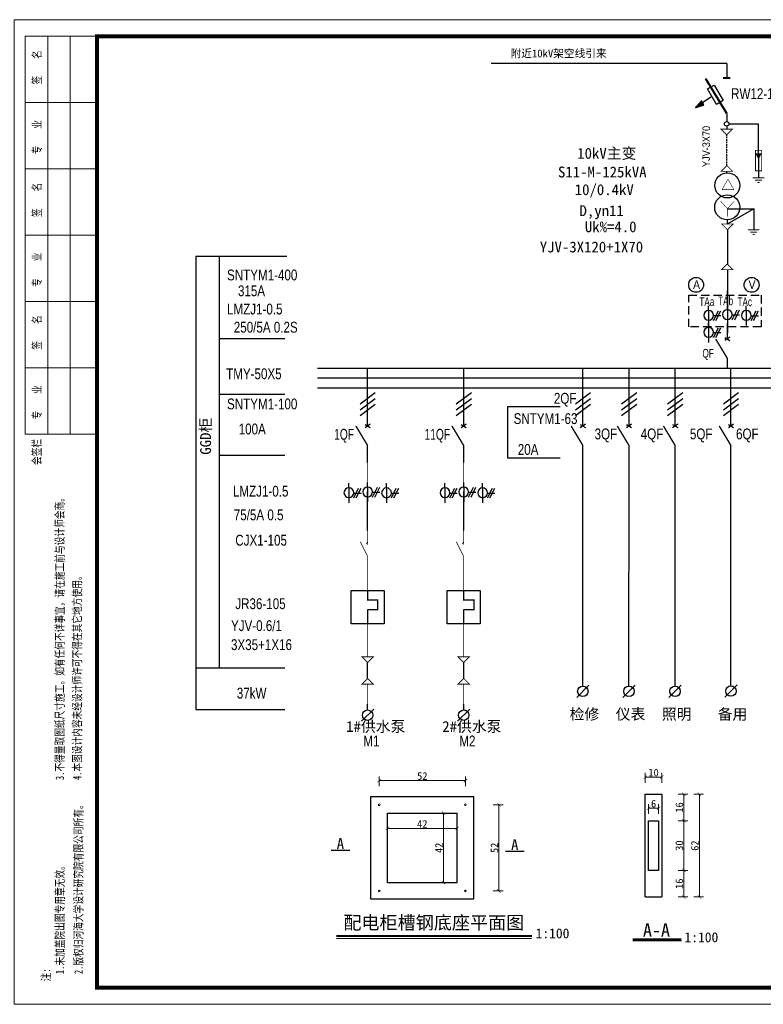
# Model space of a CAD drawing. Extents: x -13074 to 1448651, y 3648755 to 8081248.
# Tile 113 of 173: x 561622 to 561846, y 3857951 to 3858248. Entities that reach past the tile are written whole.
import ezdxf
from ezdxf.enums import TextEntityAlignment as Align
from ezdxf.lldxf.tags import DXFTag

# ---------------------------------------------------------------- set-up
doc = ezdxf.new("R2010")
doc.units = 0
doc.header["$PDMODE"] = 32
doc.header["$PDSIZE"] = 0.2
doc.linetypes.add('DASHED', pattern=[19.05, 12.7, -6.35])
doc.linetypes.add('DASHED2', pattern=[0.375, 0.25, -0.125])
doc.layers.get('0').update_dxf_attribs({"linetype": 'CONTINUOUS'})
doc.layers.get('Defpoints').update_dxf_attribs({"linetype": 'CONTINUOUS'})
for name, color, linetype, lineweight in [('0.09标注线', 3, 'CONTINUOUS', 9), ('0.13填充', 8, 'CONTINUOUS', 9), ('0.30粗线', 7, 'CONTINUOUS', 30), ('2', 61, 'CONTINUOUS', 30), ('SHEET', 1, 'CONTINUOUS', 15), ('文字', 7, 'CONTINUOUS', 15)]:
    doc.layers.add(name, color=color, linetype=linetype, lineweight=lineweight)
for name, color, linetype in [('DIM', 3, 'CONTINUOUS'), ('DQ', 3, 'CONTINUOUS'), ('WZ', 2, 'CONTINUOUS')]:
    doc.layers.add(name, color=color, linetype=linetype)
doc.styles.add('-仿宋_GB2312', font='FangSong_GB2312.ttf')
doc.styles.add('FHZ', font='FangSong_GB2312.ttf', dxfattribs={"width": 0.707, "height": 300})
doc.styles.add('STYLE2', font='gzg.shx', dxfattribs={"width": 0.7})
tags = doc.linetypes.add('常规', pattern=[20, 10, 0, 10]).pattern_tags.tags
tags[8:9] = [DXFTag(74, 4), DXFTag(75, 0), DXFTag(340, '0'), DXFTag(46, 1.0), DXFTag(50, 0.0), DXFTag(44, 0.0), DXFTag(45, 0.0)]
tags[6:7] = [DXFTag(74, 4), DXFTag(75, 0), DXFTag(340, '0'), DXFTag(46, 1.0), DXFTag(50, 0.0), DXFTag(44, 0.0), DXFTag(45, 0.0)]
tags[4:5] = [DXFTag(74, 4), DXFTag(75, 0), DXFTag(340, '0'), DXFTag(46, 1.0), DXFTag(50, 0.0), DXFTag(44, 0.0), DXFTag(45, 0.0)]
doc.dimstyles.new('zzzz STANDARD', dxfattribs={"dimtxt": 2.3, "dimasz": 1, "dimexe": 1.25, "dimexo": 1.5, "dimgap": 0.2, "dimtad": 1, "dimdec": 0, "dimlfac": 10, "dimzin": 0, "dimdsep": 46, "dimtxsty": '-仿宋_GB2312', "dimblk": 'ARCHTICK', "dimcen": 0.09, "dimadec": 0, "dimazin": 0, "dimtfac": 1, "dimtdec": 0, "dimtix": 1, "dimtmove": 2, "dimatfit": 3, "dimfxl": 1.7, "dimfxlon": 1, "dimtolj": 1, "dimtzin": 0, "dimlwd": 9, "dimlwe": 9, "dimarcsym": 0})

# ---------------------------------------------------------------- blocks, each defined once
blk = doc.blocks.new('SYMB2_M_PWF59')
for p, q in [((2.06, 0.66), (2.94, -0.66)), ((2.14, -0.66), (2.92, 0.66))]:
    blk.add_line(p, q)
at = {"color": 7}
for p, q in [((2.5, 0), (0, 0)), ((10, 0), (7.5, 0))]:
    blk.add_line(p, q, dxfattribs=at)
at = {"const_width": 0.35}
blk.add_lwpolyline([(7.5, 0), (2.5, -3)], dxfattribs=at)
blk = doc.blocks.new('SYMB2_M_PWF115')
for p, q in [((0, -2.37), (0, 0)), ((0, -7.37), (0, -10))]:
    blk.add_line(p, q)
blk.add_lwpolyline([(-2.5, -4.87, 1), (2.5, -4.87, 1), (-2.5, -4.87, 1)], format="xyb")
for points in [[(0, -2.37), (0, -7.37)], [(2.5, -7.52), (5, -2.52)], [(2.5, -5.01), (6.25, -5.02)], [(3.75, -7.52), (6.25, -2.52)]]:
    blk.add_lwpolyline(points)
blk = doc.blocks.new('SYMB2_S_PWF23')
for p, q in [((0, -1.3), (0, 0)), ((1.41, -1.09), (-1.41, -3.91))]:
    blk.add_line(p, q)
blk.add_circle((0, -2.5), 1.2)
blk = doc.blocks.new('_ARCHTICK')
at = {"color": 0, "linetype": 'ByBlock', "const_width": 0.15}
blk.add_lwpolyline([(-0.5, -0.5), (0.5, 0.5)], dxfattribs=at)
blk = doc.blocks.new('*D3145')
at = {"layer": '0.09标注线', "color": 0, "linetype": 'Continuous', "lineweight": 9}
for p, q in [((561764.51, 3858011.34), (561767.46, 3858011.34)), ((561766.21, 3858011.34), (561766.21, 3857985.34)), ((561764.51, 3857985.34), (561767.46, 3857985.34))]:
    blk.add_line(p, q, dxfattribs=at)
at = {"layer": 'Defpoints', "color": 0, "linetype": 'Continuous', "lineweight": 13}
for p in [(561756.09, 3858011.34), (561756.09, 3857985.34), (561766.21, 3857985.34)]:
    blk.add_point(p, dxfattribs=at)
at = {"layer": '0.09标注线', "color": 0, "linetype": 'Continuous', "lineweight": 9}
for p, rotation in [((561766.21, 3858011.34), 90), ((561766.21, 3857985.34), 270)]:
    blk.add_blockref('_ARCHTICK', p, dxfattribs=dict(at, rotation=rotation))
at = {"layer": '0.09标注线', "color": 0, "linetype": 'Continuous', "lineweight": 13, "insert": (561764.86, 3857998.34), "char_height": 2.3, "attachment_point": 5, "rotation": 90, "style": '-仿宋_GB2312'}
blk.add_mtext('\\A1;52', dxfattribs=at)
blk = doc.blocks.new('*D3146')
at = {"layer": '0.09标注线', "color": 0, "linetype": 'Continuous', "lineweight": 9}
for p, q in [((561751.17, 3858008.84), (561748.22, 3858008.84)), ((561749.47, 3858008.84), (561749.47, 3857987.84)), ((561751.17, 3857987.84), (561748.22, 3857987.84))]:
    blk.add_line(p, q, dxfattribs=at)
at = {"layer": 'Defpoints', "color": 0, "linetype": 'Continuous', "lineweight": 13}
for p in [(561753.59, 3858008.84), (561749.47, 3857987.84), (561753.59, 3857987.84)]:
    blk.add_point(p, dxfattribs=at)
at = {"layer": '0.09标注线', "color": 0, "linetype": 'Continuous', "lineweight": 9}
for p, rotation in [((561749.47, 3858008.84), 90), ((561749.47, 3857987.84), 270)]:
    blk.add_blockref('_ARCHTICK', p, dxfattribs=dict(at, rotation=rotation))
at = {"layer": '0.09标注线', "color": 0, "linetype": 'Continuous', "lineweight": 13, "insert": (561748.12, 3857998.34), "char_height": 2.3, "attachment_point": 5, "rotation": 90, "style": '-仿宋_GB2312'}
blk.add_mtext('\\A1;42', dxfattribs=at)
blk = doc.blocks.new('*D3150')
at = {"layer": '0.09标注线', "color": 0, "linetype": 'Continuous', "lineweight": 9}
for p, q in [((561820.27, 3858014.52), (561823.22, 3858014.52)), ((561821.97, 3858014.52), (561821.97, 3858006.52)), ((561820.27, 3858006.52), (561823.22, 3858006.52))]:
    blk.add_line(p, q, dxfattribs=at)
at = {"layer": 'Defpoints', "color": 0, "linetype": 'Continuous', "lineweight": 13}
for p in [(561815.35, 3858014.52), (561814.35, 3858006.52), (561821.97, 3858006.52)]:
    blk.add_point(p, dxfattribs=at)
at = {"layer": '0.09标注线', "color": 0, "linetype": 'Continuous', "lineweight": 9}
for p, rotation in [((561821.97, 3858014.52), 90), ((561821.97, 3858006.52), 270)]:
    blk.add_blockref('_ARCHTICK', p, dxfattribs=dict(at, rotation=rotation))
at = {"layer": '0.09标注线', "color": 0, "linetype": 'Continuous', "lineweight": 13, "insert": (561820.62, 3858010.52), "char_height": 2.3, "attachment_point": 5, "rotation": 90, "style": '-仿宋_GB2312'}
blk.add_mtext('\\A1;16', dxfattribs=at)
blk = doc.blocks.new('*D3151')
at = {"layer": '0.09标注线', "color": 0, "linetype": 'Continuous', "lineweight": 9}
for p, q in [((561820.27, 3858006.52), (561823.22, 3858006.52)), ((561821.97, 3858006.52), (561821.97, 3857991.52)), ((561820.27, 3857991.52), (561823.22, 3857991.52))]:
    blk.add_line(p, q, dxfattribs=at)
at = {"layer": 'Defpoints', "color": 0, "linetype": 'Continuous', "lineweight": 13}
for p in [(561814.35, 3858006.52), (561814.35, 3857991.52), (561821.97, 3857991.52)]:
    blk.add_point(p, dxfattribs=at)
at = {"layer": '0.09标注线', "color": 0, "linetype": 'Continuous', "lineweight": 9}
for p, rotation in [((561821.97, 3858006.52), 90), ((561821.97, 3857991.52), 270)]:
    blk.add_blockref('_ARCHTICK', p, dxfattribs=dict(at, rotation=rotation))
at = {"layer": '0.09标注线', "color": 0, "linetype": 'Continuous', "lineweight": 13, "insert": (561820.62, 3857999.02), "char_height": 2.3, "attachment_point": 5, "rotation": 90, "style": '-仿宋_GB2312'}
blk.add_mtext('\\A1;30', dxfattribs=at)
blk = doc.blocks.new('*D3152')
at = {"layer": '0.09标注线', "color": 0, "linetype": 'Continuous', "lineweight": 9}
for p, q in [((561820.27, 3857991.52), (561823.22, 3857991.52)), ((561821.97, 3857991.52), (561821.97, 3857983.52)), ((561820.27, 3857983.52), (561823.22, 3857983.52))]:
    blk.add_line(p, q, dxfattribs=at)
at = {"layer": 'Defpoints', "color": 0, "linetype": 'Continuous', "lineweight": 13}
for p in [(561814.35, 3857991.52), (561815.35, 3857983.52), (561821.97, 3857983.52)]:
    blk.add_point(p, dxfattribs=at)
at = {"layer": '0.09标注线', "color": 0, "linetype": 'Continuous', "lineweight": 9}
for p, rotation in [((561821.97, 3857991.52), 90), ((561821.97, 3857983.52), 270)]:
    blk.add_blockref('_ARCHTICK', p, dxfattribs=dict(at, rotation=rotation))
at = {"layer": '0.09标注线', "color": 0, "linetype": 'Continuous', "lineweight": 13, "insert": (561820.62, 3857987.52), "char_height": 2.3, "attachment_point": 5, "rotation": 90, "style": '-仿宋_GB2312'}
blk.add_mtext('\\A1;16', dxfattribs=at)

msp = doc.modelspace()

# ---------------------------------------------------------------- hatches: boundary and pattern name
at = {"layer": '2'}
msp.add_hatch(color=7, dxfattribs=at).paths.add_polyline_path([(561845.421, 3858207.787), (561843.565, 3858207.787), (561844.494, 3858205.858)])
at = {"layer": 'DIM'}
h = msp.add_hatch(dxfattribs=at)
h.set_pattern_fill('U', scale=0.033516, style=0, pattern_type=0)
h.set_pattern_definition([(0, (494358.548694, 3834792.71379), (0, 0.0335161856), [])])
h.paths.add_polyline_path([(561828, 3858222.445), (561827.269, 3858223.718), (561825.513, 3858221.647)])

# ---------------------------------------------------------------- linework, layer by layer
at = {"color": 7}
for p, q in [((561834.894, 3858234.919), (561763.838, 3858234.919)), ((561834.894, 3858234.919), (561834.894, 3858230.65)), ((561844.401, 3858216.738), (561844.401, 3858207.134)), ((561835.115, 3858184.789), (561835.115, 3858174.403)), ((561835.115, 3858172.733), (561835.115, 3858153.691)), ((561835.115, 3858162.085), (561835.115, 3858166.259)), ((561829.443, 3858155.936), (561829.443, 3858151.033)), ((561835.115, 3858153.691), (561835.115, 3858156.636)), ((561836.18, 3858093.89), (561836.18, 3858117.027)), ((561791.515, 3858048.824), (561791.529, 3858114.549)), ((561805.427, 3858048.824), (561805.442, 3858114.549)), ((561819.34, 3858048.824), (561819.354, 3858114.549)), ((561836.166, 3858048.914), (561836.18, 3858093.89))]:
    msp.add_line(p, q, dxfattribs=at)
at = {"color": 7, "lineweight": 40}
for p, q in [((561834.894, 3858219.86), (561828.61, 3858230.264)), ((561833.816, 3858230.65), (561835.937, 3858230.65))]:
    msp.add_line(p, q, dxfattribs=at)
at = {"color": 7, "linetype": 'DASHED2', "lineweight": -2, "ltscale": 2}
msp.add_line((561834.974, 3858204.128), (561834.894, 3858213.421), dxfattribs=at)
at = {"color": 7, "linetype": 'DASHED', "lineweight": -2, "ltscale": 2}
for p, q in [((561726.604, 3858049.456), (561726.604, 3858054.268)), ((561755.58, 3858049.456), (561755.58, 3858054.268))]:
    msp.add_line(p, q, dxfattribs=at)
at = {"color": 7, "linetype": 'DASHED2', "ltscale": 10}
msp.add_lwpolyline([(561823.431, 3858165.046), (561845.271, 3858165.046), (561845.271, 3858155.451), (561823.431, 3858155.451)], close=True, dxfattribs=at)
at = {"color": 7, "linetype": '常规', "const_width": 0.209}
for points in [[(561726.604, 3858119.69), (561726.604, 3858094.077)], [(561755.58, 3858119.69), (561755.58, 3858094.077)], [(561726.603, 3858100.484), (561726.603, 3858089.868)], [(561755.579, 3858100.484), (561755.579, 3858089.868)], [(561726.604, 3858086.221), (561724.391, 3858090.648)], [(561755.58, 3858086.221), (561753.367, 3858090.648)], [(561726.604, 3858086.221), (561726.604, 3858075.936)], [(561755.58, 3858086.221), (561755.58, 3858075.936)], [(561726.604, 3858065.877), (561726.604, 3858055.986)], [(561755.58, 3858065.877), (561755.58, 3858055.986)], [(561726.604, 3858054.268), (561726.604, 3858049.456)], [(561755.58, 3858054.268), (561755.58, 3858049.456)], [(561726.604, 3858047.738), (561726.604, 3858041.635)], [(561755.58, 3858047.738), (561755.58, 3858041.635)]]:
    msp.add_lwpolyline(points, dxfattribs=at)
for points in [[(561726.566, 3858090.461, 1.0886135), (561726.566, 3858089.934, 1.0886135)], [(561755.542, 3858090.461, 1.0886135), (561755.542, 3858089.934, 1.0886135)]]:
    msp.add_lwpolyline(points, format="xyb", dxfattribs=at)
at = {"color": 7, "lineweight": 25}
for points in [[(561721.621, 3858075.936), (561731.587, 3858075.936), (561731.587, 3858065.877), (561721.621, 3858065.877)], [(561750.597, 3858075.936), (561760.563, 3858075.936), (561760.563, 3858065.877), (561750.597, 3858065.877)]]:
    msp.add_lwpolyline(points, close=True, dxfattribs=at)
at = {"color": 7, "lineweight": 25, "const_width": 0.419}
for points in [[(561726.604, 3858075.936), (561726.604, 3858073.136), (561729.666, 3858073.136), (561729.666, 3858070.202), (561726.513, 3858070.202), (561726.513, 3858070.202)], [(561755.58, 3858075.936), (561755.58, 3858073.136), (561758.642, 3858073.136), (561758.642, 3858070.202), (561755.489, 3858070.202), (561755.489, 3858070.202)], [(561726.604, 3858070.202), (561726.604, 3858065.877)], [(561755.58, 3858070.202), (561755.58, 3858065.877)]]:
    msp.add_lwpolyline(points, dxfattribs=at)
at = {"color": 7, "const_width": 0.275}
for points in [[(561724.885, 3858055.986), (561728.322, 3858055.986), (561726.604, 3858054.268)], [(561753.861, 3858055.986), (561757.298, 3858055.986), (561755.58, 3858054.268)], [(561724.885, 3858047.738), (561728.322, 3858047.738), (561726.604, 3858049.456)], [(561753.861, 3858047.738), (561757.298, 3858047.738), (561755.58, 3858049.456)]]:
    msp.add_lwpolyline(points, close=True, dxfattribs=at)
at = {"color": 7}
for centre in [(561825.676, 3858168.165), (561842.413, 3858168.165)]:
    msp.add_circle(centre, 2.242, dxfattribs=at)
at = {"layer": '0.09标注线', "linetype": 'Continuous', "lineweight": 13}
for centre in [(561730.089, 3858011.339), (561756.089, 3858011.339), (561730.089, 3857985.339), (561756.089, 3857985.339)]:
    msp.add_circle(centre, 0.25, dxfattribs=at)
at = {"layer": '0.13填充', "color": 7, "lineweight": 40, "ltscale": 0.005}
msp.add_line((561717.21, 3857971.846), (561776.131, 3857971.846), dxfattribs=at)
at = {"layer": '0.13填充', "color": 7, "ltscale": 0.005}
msp.add_line((561717.21, 3857971.009), (561776.039, 3857971.009), dxfattribs=at)
at = {"layer": '0.13填充', "lineweight": 40, "ltscale": 0.005}
msp.add_line((561806.601, 3857970.815), (561821.142, 3857970.815), dxfattribs=at)
at = {"layer": '0.13填充', "ltscale": 0.005}
msp.add_line((561806.545, 3857970.285), (561821.276, 3857970.285), dxfattribs=at)
at = {"layer": '0.30粗线', "color": 4}
for p, q in [((561727.589, 3858013.839), (561758.589, 3858013.839)), ((561727.589, 3857982.839), (561727.589, 3858013.839)), ((561758.589, 3857982.839), (561758.589, 3858013.839)), ((561810.346, 3858014.517), (561815.346, 3858014.517)), ((561810.346, 3858014.517), (561815.346, 3858014.517)), ((561810.346, 3857983.517), (561810.346, 3858014.517)), ((561815.346, 3858014.517), (561815.346, 3857983.517)), ((561732.589, 3857987.839), (561732.589, 3858008.839)), ((561732.589, 3858008.839), (561753.589, 3858008.839)), ((561753.589, 3857987.839), (561753.589, 3858008.839)), ((561811.346, 3857991.517), (561811.346, 3858006.517)), ((561811.346, 3858006.517), (561814.346, 3858006.517)), ((561814.346, 3858006.517), (561814.346, 3857991.517)), ((561715.56, 3857997.666), (561721.271, 3857997.666)), ((561768.149, 3857997.32), (561773.859, 3857997.32)), ((561814.346, 3857991.517), (561811.346, 3857991.517)), ((561732.589, 3857987.839), (561753.589, 3857987.839)), ((561758.589, 3857982.839), (561727.589, 3857982.839)), ((561810.346, 3857983.517), (561815.346, 3857983.517))]:
    msp.add_line(p, q, dxfattribs=at)
at = {"layer": '2', "color": 7}
for p, q in [((561834.894, 3858219.86), (561834.894, 3858217.419)), ((561834.894, 3858219.86), (561834.894, 3858217.419)), ((561834.894, 3858219.86), (561834.894, 3858217.419)), ((561834.894, 3858216.044), (561834.894, 3858215.216)), ((561834.894, 3858216.044), (561834.894, 3858215.139)), ((561835.581, 3858216.738), (561844.401, 3858216.738)), ((561834.957, 3858201.941), (561834.957, 3858202.41)), ((561835.053, 3858187.765), (561835.053, 3858186.472))]:
    msp.add_line(p, q, dxfattribs=at)
at = {"layer": '2', "color": 7, "linetype": 'DASHED', "ltscale": 60}
for p, q in [((561844.493, 3858206.836), (561844.493, 3858200.444)), ((561843.039, 3858191.136), (561835.088, 3858186.507)), ((561835.107, 3858191.136), (561843.039, 3858191.136)), ((561843.039, 3858191.136), (561843.039, 3858184.744))]:
    msp.add_line(p, q, dxfattribs=at)
at = {"layer": '2', "color": 7}
for points, const_width in [([(561833.176, 3858215.139), (561836.612, 3858215.139), (561834.894, 3858213.421)], 0.275), ([(561845.421, 3858202.566), (561843.565, 3858202.566), (561843.565, 3858208.752), (561845.421, 3858208.752)], 0.247), ([(561833.256, 3858202.41), (561836.693, 3858202.41), (561834.974, 3858204.128)], 0.275), ([(561836.833, 3858186.507), (561833.397, 3858186.507), (561835.115, 3858184.789)], 0.275), ([(561833.348, 3858172.733), (561836.785, 3858172.733), (561835.067, 3858174.452)], 0.275)]:
    msp.add_lwpolyline(points, close=True, dxfattribs=dict(at, const_width=const_width))
at = {"layer": '2', "color": 7, "ltscale": 4, "const_width": 0.157}
for points in [[(561835.283, 3858200.014), (561833.479, 3858196.878)], [(561835.283, 3858200.014), (561837.086, 3858196.878)], [(561833.479, 3858196.878), (561837.086, 3858196.878)], [(561835.107, 3858191.136), (561833.079, 3858193.378)], [(561835.107, 3858191.136), (561837.135, 3858193.378)], [(561835.107, 3858191.136), (561835.107, 3858188.731)]]:
    msp.add_lwpolyline(points, dxfattribs=at)
at = {"layer": '2', "color": 7, "const_width": 0.275}
for points in [[(561842.775, 3858200.444), (561846.211, 3858200.444)], [(561843.462, 3858199.757), (561845.524, 3858199.757)], [(561844.149, 3858199.07), (561844.837, 3858199.07)], [(561841.321, 3858184.744), (561844.757, 3858184.744)], [(561842.008, 3858184.057), (561844.07, 3858184.057)], [(561842.695, 3858183.37), (561843.383, 3858183.37)]]:
    msp.add_lwpolyline(points, dxfattribs=at)
at = {"layer": '2', "color": 7}
for centre, radius in [((561834.894, 3858216.731), 0.687), ((561835.107, 3858198.163), 3.78), ((561835.053, 3858191.545), 3.78)]:
    msp.add_circle(centre, radius, dxfattribs=at)
at = {"layer": 'DIM', "color": 7}
for p, q in [((561830.463, 3858224.947), (561825.513, 3858221.647)), ((561827.269, 3858223.718), (561825.513, 3858221.647)), ((561828, 3858222.445), (561827.269, 3858223.718)), ((561825.513, 3858221.647), (561828, 3858222.445))]:
    msp.add_line(p, q, dxfattribs=at)
msp.add_lwpolyline([(561833.814, 3858223.765), (561831.81, 3858222.61), (561829.115, 3858227.284), (561831.12, 3858228.439)], close=True, dxfattribs=at)
at = {"layer": 'DQ', "color": 7}
for p, q in [((561674.823, 3858176.796), (561702.225, 3858176.796)), ((561701.636, 3858151.903), (561681.78, 3858151.903)), ((561711.48, 3858143.011), (561981.284, 3858143.011)), ((561726.604, 3858128.528), (561726.604, 3858143.011)), ((561755.58, 3858128.528), (561755.58, 3858143.011)), ((561791.529, 3858128.528), (561791.529, 3858143.011)), ((561805.442, 3858128.528), (561805.442, 3858143.011)), ((561819.354, 3858128.528), (561819.354, 3858143.011)), ((561836.18, 3858128.531), (561836.18, 3858143.014)), ((561711.48, 3858140.065), (561981.284, 3858140.065)), ((561711.48, 3858137.12), (561981.284, 3858137.12)), ((561701.636, 3858135.131), (561681.78, 3858135.131)), ((561728.919, 3858135.58), (561724.341, 3858132.168)), ((561757.895, 3858135.58), (561753.317, 3858132.168)), ((561793.844, 3858135.58), (561789.266, 3858132.168)), ((561807.757, 3858135.58), (561803.178, 3858132.168)), ((561821.67, 3858135.58), (561817.091, 3858132.168)), ((561838.495, 3858135.583), (561833.917, 3858132.171)), ((561728.919, 3858133.81), (561724.341, 3858130.398)), ((561728.919, 3858132.063), (561724.341, 3858128.651)), ((561757.895, 3858133.81), (561753.317, 3858130.398)), ((561757.895, 3858132.063), (561753.317, 3858128.651)), ((561784.687, 3858131.323), (561768.802, 3858131.323)), ((561768.802, 3858131.323), (561768.802, 3858115.867)), ((561793.844, 3858133.81), (561789.266, 3858130.398)), ((561793.844, 3858132.063), (561789.266, 3858128.651)), ((561807.757, 3858133.81), (561803.178, 3858130.398)), ((561807.757, 3858132.063), (561803.178, 3858128.651)), ((561821.67, 3858133.81), (561817.091, 3858130.398)), ((561821.67, 3858132.063), (561817.091, 3858128.651)), ((561838.495, 3858133.813), (561833.917, 3858130.401)), ((561838.495, 3858132.066), (561833.917, 3858128.654)), ((561681.78, 3858116.76), (561701.636, 3858116.76)), ((561726.604, 3858114.549), (561726.604, 3858117.024)), ((561726.604, 3858114.549), (561726.604, 3858117.024)), ((561755.58, 3858114.549), (561755.58, 3858117.024)), ((561791.529, 3858114.549), (561791.529, 3858117.024)), ((561805.442, 3858114.549), (561805.442, 3858117.024)), ((561819.354, 3858114.549), (561819.354, 3858117.024)), ((561784.687, 3858115.867), (561768.802, 3858115.867)), ((561726.604, 3858094.077), (561726.604, 3858105.712)), ((561755.58, 3858094.077), (561755.58, 3858105.712)), ((561674.823, 3858040.041), (561701.636, 3858040.041))]:
    msp.add_line(p, q, dxfattribs=at)
at = {"layer": 'DQ', "color": 2}
msp.add_line((561674.823, 3858052.619), (561701.636, 3858052.619), dxfattribs=at)
at = {"layer": 'SHEET', "color": 7}
for p, q in [((561644.957, 3858243.144), (561623.357, 3858243.144)), ((561623.357, 3858243.144), (561644.957, 3858243.144)), ((561623.357, 3858243.144), (561623.357, 3858123.144)), ((561630.107, 3858243.144), (561630.107, 3858123.144)), ((561636.857, 3858243.144), (561636.857, 3858123.144)), ((561623.357, 3858223.144), (561644.957, 3858223.144)), ((561623.357, 3858203.144), (561644.957, 3858203.144)), ((561623.357, 3858203.144), (561644.957, 3858203.144)), ((561623.357, 3858203.144), (561644.957, 3858203.144)), ((561623.357, 3858183.144), (561644.957, 3858183.144)), ((561623.357, 3858163.144), (561644.957, 3858163.144)), ((561623.357, 3858163.144), (561644.957, 3858163.144)), ((561623.357, 3858143.144), (561644.957, 3858143.144)), ((561623.357, 3858123.144), (561644.957, 3858123.144))]:
    msp.add_line(p, q, dxfattribs=at)
msp.add_lwpolyline([(562039.957, 3857951.144), (561619.957, 3857951.144), (561619.957, 3858248.144), (562039.957, 3858248.144)], close=True, dxfattribs=at)
at = {"layer": 'SHEET', "color": 7, "const_width": 1.2}
msp.add_lwpolyline([(561644.957, 3858243.144), (562034.957, 3858243.144), (562034.957, 3857956.144), (561644.957, 3857956.144)], close=True, dxfattribs=at)
at = {"layer": 'WZ', "color": 7}
for p, q in [((561674.823, 3858176.796), (561674.823, 3858040.041)), ((561681.78, 3858176.796), (561681.78, 3858052.619))]:
    msp.add_line(p, q, dxfattribs=at)

# ---------------------------------------------------------------- block references
at = {"color": 7}
for name, p, xscale, yscale, zscale in [('SYMB2_M_PWF115', (561829.443, 3858161.828), 0.5891516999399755, 0.5891517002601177, 0.5891517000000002), ('SYMB2_M_PWF115', (561835.115, 3858162.085), 0.5891516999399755, 0.5891517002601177, 0.5891517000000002), ('SYMB2_M_PWF115', (561840.808, 3858161.803), 0.5891516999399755, 0.5891517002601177, 0.5891517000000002), ('SYMB2_M_PWF115', (561829.443, 3858156.711), 0.5891516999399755, 0.5891517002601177, 0.5891517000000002), ('SYMB2_M_PWF115', (561720.932, 3858108.323), 0.5891516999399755, 0.5891517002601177, 0.5891517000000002), ('SYMB2_M_PWF115', (561726.604, 3858108.58), 0.5891516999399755, 0.5891517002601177, 0.5891517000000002), ('SYMB2_M_PWF115', (561732.297, 3858108.298), 0.5891516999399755, 0.5891517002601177, 0.5891517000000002), ('SYMB2_M_PWF115', (561749.907, 3858108.323), 0.5891516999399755, 0.5891517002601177, 0.5891517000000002), ('SYMB2_M_PWF115', (561755.58, 3858108.58), 0.5891516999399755, 0.5891517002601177, 0.5891517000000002), ('SYMB2_M_PWF115', (561761.273, 3858108.298), 0.5891516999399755, 0.5891517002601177, 0.5891517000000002), ('SYMB2_S_PWF23', (561791.515, 3858048.824), 1.309226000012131, 1.309225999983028, 1.309226), ('SYMB2_S_PWF23', (561805.427, 3858048.824), 1.309226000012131, 1.309225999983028, 1.309226), ('SYMB2_S_PWF23', (561819.34, 3858048.824), 1.309226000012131, 1.309225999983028, 1.309226), ('SYMB2_S_PWF23', (561836.166, 3858048.914), 1.309226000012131, 1.309225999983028, 1.309226)]:
    msp.add_blockref(name, p, dxfattribs=dict(at, xscale=xscale, yscale=yscale, zscale=zscale))
at = {"color": 7, "xscale": 1.178303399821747, "yscale": 1.178303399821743, "zscale": 1.1783034, "rotation": 269.9999953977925}
msp.add_blockref('SYMB2_M_PWF59', (561835.115, 3858154.794), dxfattribs=at)
at = {"layer": 'DQ', "color": 7, "xscale": 1.178303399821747, "yscale": 1.178303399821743, "zscale": 1.1783034, "rotation": 269.9999953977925}
for p in [(561726.604, 3858128.528), (561755.58, 3858128.528), (561791.529, 3858128.528), (561805.442, 3858128.528), (561819.354, 3858128.528), (561836.18, 3858128.531)]:
    msp.add_blockref('SYMB2_M_PWF59', p, dxfattribs=at)
at = {"layer": 'DQ', "color": 7, "xscale": 1.309226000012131, "yscale": 1.309225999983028, "zscale": 1.309226}
for p in [(561726.604, 3858041.635), (561755.58, 3858041.635)]:
    msp.add_blockref('SYMB2_S_PWF23', p, dxfattribs=at)

# ---------------------------------------------------------------- texts
at = {"color": 7, "style": 'STYLE2', "width": 0.9}
msp.add_text('YJV-3X70', height=2.2911, rotation=90, dxfattribs=at).set_placement((561829.865, 3858209.909), align=Align.CENTER)
for s, p in [('A', (561824.761, 3858166.918)), ('V', (561841.498, 3858166.918))]:
    msp.add_text(s, height=2.618, dxfattribs=at).set_placement(p)
at = {"color": 7, "char_height": 2.6185, "attachment_point": 6, "style": 'STYLE2'}
for s, insert in [('TAa', (561831.16, 3858163.055)), ('TAb', (561836.832, 3858163.312)), ('TAc', (561842.526, 3858163.03)), ('QF', (561830.991, 3858147.169))]:
    msp.add_mtext(s, dxfattribs=dict(at, insert=insert))
at = {"layer": 'DIM', "color": 7, "style": 'FHZ', "width": 0.75}
for s, p in [('签    名', (561628.131, 3858228.593)), ('专    业', (561628.131, 3858207.529)), ('签    名', (561628.131, 3858188.593)), ('专    业', (561628.131, 3858167.529)), ('签    名', (561628.131, 3858148.593)), ('专    业', (561628.131, 3858127.529)), ('会签栏', (561628.059, 3858113.823)), ('3.不得量取图纸尺寸施工。如有任何不详事宜，请在施工前与设计师会商。', (561634.991, 3858018.791)), ('4.本图设计内容未经设计师许可不得在其它地方使用。', (561640.25, 3858018.791)), ('2.版权归河海大学设计研究院有限公司所有。', (561640.649, 3857960.258)), ('1.未加盖院出图专用章无效。', (561635.033, 3857960.258)), ('注:', (561630.838, 3857958.064))]:
    msp.add_text(s, height=2.5, rotation=90, dxfattribs=at).set_placement(p)
at = {"layer": 'DQ', "color": 7, "style": '-仿宋_GB2312'}
for s, height, p in [('附近10kV架空线引来', 2.35941, (561784.201, 3858236.784)), ('S11-M-125kVA', 3.27306, (561797.376, 3858200.571)), ('10/0.4kV', 3.2731, (561797.966, 3858195.234)), ('D,yn11', 3.2731, (561797.191, 3858188.898)), ('YJV-3X120+1X70', 3.27306, (561794.108, 3858177.945))]:
    msp.add_text(s, height=height, dxfattribs=at).set_placement(p, align=Align.CENTER)
at = {"layer": 'DQ', "color": 7, "style": 'STYLE2', "width": 0.8}
msp.add_text('RW12-10F/100', height=3.27306, dxfattribs=at).set_placement((561848.098, 3858224.182), align=Align.CENTER)
at = {"layer": 'DQ', "color": 7, "style": '-仿宋_GB2312'}
for s, height, p in [('10kV主变 ', 3.2731, (561789.819, 3858206.204)), ('Uk%=4.0', 3.2731, (561792.127, 3858184.042)), ('检修', 3.2731, (561787.535, 3858037.028)), ('仪表', 3.2731, (561801.447, 3858037.028)), ('照明', 3.2731, (561815.36, 3858037.028)), ('备用', 3.2731, (561832.185, 3858037.031)), ('1#供水泵', 3.2731, (561720.138, 3858033.308)), ('2#供水泵', 3.2731, (561749.114, 3858033.308)), ('A', 3.273, (561717.279, 3857998.002)), ('A', 3.273, (561769.868, 3857997.655))]:
    msp.add_text(s, height=height, dxfattribs=at).set_placement(p)
at = {"layer": 'DQ', "color": 2, "style": 'STYLE2', "width": 0.8}
for s, height, p in [('SNTYM1-400', 3.2731, (561684.192, 3858169.507)), ('315A', 3.2731, (561687.49, 3858164.725)), ('LMZJ1-0.5', 3.2731, (561684.192, 3858159.223)), ('250/5A 0.2S', 3.27306, (561686.233, 3858153.746)), ('SNTYM1-100', 3.2731, (561684.192, 3858130.605)), ('100A', 3.2731, (561687.706, 3858123.047)), ('LMZJ1-0.5', 3.2731, (561685.981, 3858104.279)), ('75/5A 0.5', 3.2731, (561686.233, 3858097.142)), ('CJX1-105', 3.2731, (561686.689, 3858089.499)), ('JR36-105', 3.2731, (561686.689, 3858070.343)), ('YJV-0.6/1  ', 3.27306, (561685.388, 3858063.731)), ('3X35+1X16', 3.2731, (561685.388, 3858057.995)), ('37kW', 3.2731, (561687.141, 3858043.372))]:
    msp.add_text(s, height=height, dxfattribs=at).set_placement(p)
at = {"layer": 'DQ', "color": 7, "style": 'STYLE2', "width": 0.8}
for s, height, p in [('TMY-50X5   ', 3.27306, (561683.926, 3858139.698)), ('2QF', 3.2731, (561782.773, 3858132.3)), ('SNTYM1-63', 3.2731, (561770.627, 3858126.179)), ('3QF', 3.2731, (561795.06, 3858121.553)), ('4QF', 3.2731, (561808.972, 3858121.553)), ('5QF', 3.2731, (561823.809, 3858121.556)), ('6QF', 3.2731, (561837.722, 3858121.553)), ('20A', 3.2731, (561771.89, 3858116.881)), ('M1', 3.2731, (561725.291, 3858028.944)), ('M2', 3.2731, (561754.267, 3858028.944))]:
    msp.add_text(s, height=height, dxfattribs=at).set_placement(p)
at = {"layer": 'DQ', "color": 7, "style": '-仿宋_GB2312'}
msp.add_text('GGD柜', height=3.2731, rotation=90, dxfattribs=at).set_placement((561679.359, 3858116.927))
at = {"layer": 'DQ', "color": 7, "char_height": 3.2731, "attachment_point": 6, "style": 'STYLE2'}
for s, insert in [('1QF', (561722.48, 3858122.636)), ('11QF', (561751.456, 3858122.636))]:
    msp.add_mtext(s, dxfattribs=dict(at, insert=insert))
at = {"layer": '文字', "color": 7, "attachment_point": 1, "style": '-仿宋_GB2312'}
for s, insert, char_height, width in [('配电柜槽钢底座平面图', (561719.28, 3857977.772), 4, 57.24624), ('1:100', (561777.258, 3857974.047), 3, 10.28955), ('A-A', (561809.64, 3857975.552), 4, 38.01372), ('1:100', (561822.172, 3857972.863), 3, 10.28955)]:
    msp.add_mtext(s, dxfattribs=dict(at, insert=insert, char_height=char_height, width=width))

# ---------------------------------------------------------------- dimensions: what is measured, and where the dimension line sits
at = {"layer": '0.09标注线', "linetype": 'Continuous', "lineweight": 13}
for base, p1, p2 in [((561756.089, 3858018.629), (561730.089, 3858011.339), (561756.089, 3858011.339)), ((561815.346, 3858019.685), (561810.346, 3858014.517), (561815.346, 3858014.517)), ((561814.346, 3858010.288), (561811.346, 3858006.517), (561814.346, 3858006.517)), ((561753.589, 3858004.217), (561732.589, 3858008.839), (561753.589, 3858008.839))]:
    msp.add_linear_dim(base=base, p1=p1, p2=p2, dimstyle='zzzz STANDARD', override={"dimlfac": 2}, dxfattribs=at).render()
for base, p1, p2, picture, middle in [((561821.969, 3858006.517), (561815.346, 3858014.517), (561814.346, 3858006.517), '*D3150', (561820.619, 3858010.517)), ((561749.469, 3857987.839), (561753.589, 3858008.839), (561753.589, 3857987.839), '*D3146', (561748.119, 3857998.339)), ((561766.206, 3857985.339), (561756.089, 3858011.339), (561756.089, 3857985.339), '*D3145', (561764.856, 3857998.339)), ((561821.969, 3857991.517), (561814.346, 3858006.517), (561814.346, 3857991.517), '*D3151', (561820.619, 3857999.017)), ((561821.969, 3857983.517), (561814.346, 3857991.517), (561815.346, 3857983.517), '*D3152', (561820.619, 3857987.517))]:
    dim = msp.add_linear_dim(base=base, p1=p1, p2=p2, angle=90, dimstyle='zzzz STANDARD', override={"dimlfac": 2}, dxfattribs=at)
    dim.commit()
    dim.dimension.update_dxf_attribs({"geometry": picture, "text_midpoint": middle})
msp.add_linear_dim(base=(561826.671, 3858014.517), p1=(561815.346, 3857983.517), p2=(561815.346, 3858014.517), angle=90, dimstyle='zzzz STANDARD', override={"dimlfac": 2}, dxfattribs=at).render()

doc.saveas('drawing.dxf')
